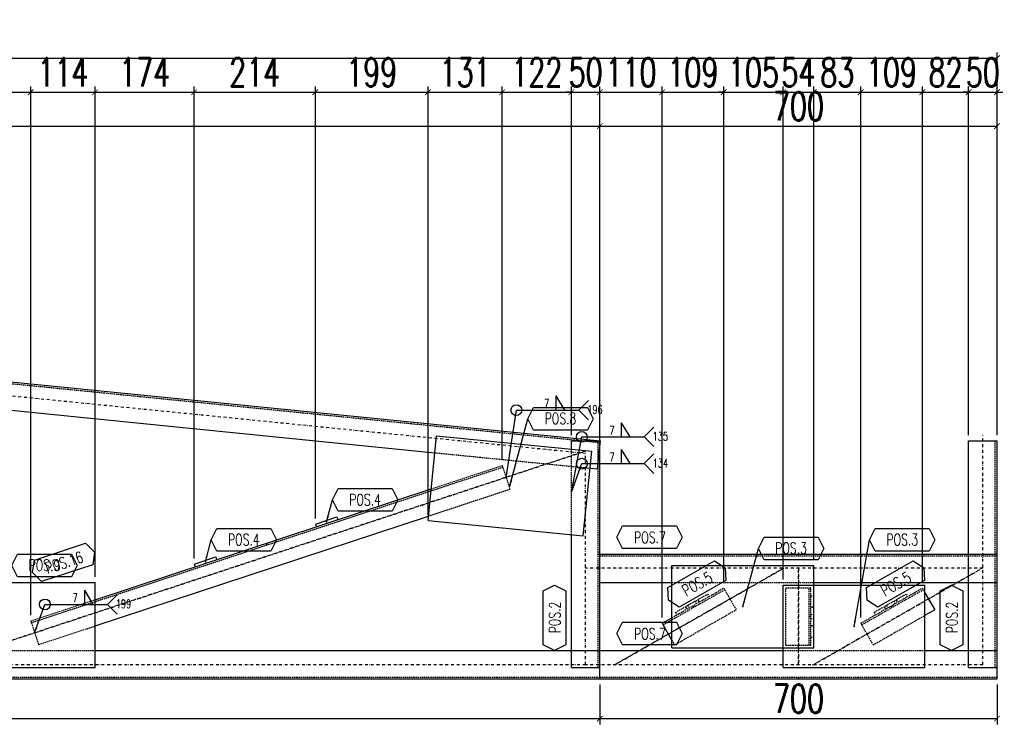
# Model space of a CAD drawing. Header units: feet. Extents: x -13577 to 173285, y -65833 to 34873.
# Tile 19 of 127: x 63344 to 65079, y -55257 to -54015. Entities that reach past the tile are written whole.
import ezdxf
from ezdxf.enums import TextEntityAlignment as Align

# ---------------------------------------------------------------- set-up
doc = ezdxf.new("R2010")
doc.units = ezdxf.units.FT
doc.header["$LTSCALE"] = 10
doc.header["$MEASUREMENT"] = 0
doc.linetypes.add('DASHDOT', pattern=[1, 0.5, -0.25, 0, -0.25])
doc.linetypes.add('HIDDEN', pattern=[0.375, 0.25, -0.125])
doc.layers.get('0').update_dxf_attribs({"linetype": 'CONTINUOUS'})
doc.layers.get('Defpoints').update_dxf_attribs({"linetype": 'CONTINUOUS'})
for name, color, linetype in [('A', 2, 'DASHDOT'), ('FORIR', 4, 'CONTINUOUS'), ('G', 3, 'CONTINUOUS'), ('POS_BOX', 6, 'CONTINUOUS'), ('POS_DES', 2, 'CONTINUOUS'), ('POS_MAT', 2, 'CONTINUOUS'), ('POS_NOT', 2, 'CONTINUOUS'), ('TR', 6, 'HIDDEN'), ('TXT1', 7, 'CONTINUOUS')]:
    doc.layers.add(name, color=color, linetype=linetype)
doc.styles.add('1', font='romans.shx', dxfattribs={"width": 0.7, "height": 50})
doc.styles.add('POS', font='ROMANS', dxfattribs={"width": 0.7})
doc.dimstyles.get("Standard").update_dxf_attribs({"dimtxt": 50, "dimasz": 1, "dimexe": 1, "dimexo": 1, "dimgap": 1, "dimtad": 1, "dimdec": 0, "dimdsep": 46, "dimtxsty": '1', "dimblk": 'ARCHTICK', "dimcen": 3, "dimclrd": 1, "dimclre": 1, "dimclrt": 3, "dimadec": 0, "dimazin": 0, "dimtfac": 1, "dimtdec": 0, "dimtix": 1, "dimtmove": 0, "dimatfit": 3, "dimfxl": 0, "dimtolj": 1, "dimarcsym": 0})

# ---------------------------------------------------------------- blocks, each defined once
blk = doc.blocks.new('3D2D_INFOWELD')
blk.add_point((0, 0))
at = {"layer": 'FORIR', "flags": 1}
blk.add_attdef('DATA', (7.6, -4.3), '', height=5.26, dxfattribs=at)
blk = doc.blocks.new('ALLAROUND')
blk.add_circle((0, 0), 0.956)
blk = doc.blocks.new('LINE_UNI_S_D')
blk.add_line((0, 0), (11, 0))
blk = doc.blocks.new('W01_UP_SIMPLE')
for q in [(8.46, 0), (6.96, 0)]:
    blk.add_line((6.96, 2.5), q)
at = {"style": '1', "width": 0.7}
blk.add_attdef('VAL2', text='', height=1.5, dxfattribs=at).set_placement((7, 3), align=Align.CENTER)
blk.add_attdef('VAL3', (9.47, 3), '', height=1.5, dxfattribs=at)
blk.add_attdef('VAL1', text='', height=1.5, dxfattribs=at).set_placement((5.78, 0.41), align=Align.RIGHT)
blk = doc.blocks.new('NOTE_S')
for q in [(12.72, 1.72), (12.72, -1.72)]:
    blk.add_line((11, 0), q)
at = {"style": '1', "width": 0.7}
for tag in ['VAL9', 'VAL10']:
    blk.add_attdef(tag, (12.5, -0.65), '', height=1.5, dxfattribs=at)
blk = doc.blocks.new('_ArchTick')
at = {"color": 0, "linetype": 'ByBlock', "const_width": 0.15}
blk.add_lwpolyline([(-0.5, -0.5), (0.5, 0.5)], dxfattribs=at)
blk = doc.blocks.new('P8_LAM')
blk.add_line((5.75, -3.08), (5.75, -3.08))
at = {"layer": 'POS_BOX'}
blk.add_lwpolyline([(11.5, 0), (10.5, -2), (1, -2), (0, 0), (1, 2), (10.5, 2)], close=True, dxfattribs=at)
at = {"style": 'POS', "width": 0.7}
blk.add_attdef('POS_PEZ', text='', height=2, dxfattribs=at).set_placement((5.75, -0.95), align=Align.CENTER)
at = {"style": 'POS', "width": 0.7, "flags": 1}
for tag, p in [('QTA_PEZ', (1, -3.69)), ('MAR_PEZ', (1, -3.15)), ('SUN_LIS', (1, -4.84)), ('PUN_LIS', (1, -4.3)), ('MCL_PEZ', (1, -5.41)), ('COD_PEZ', (1, -5.95)), ('DIM_PRO', (1, -6.59))]:
    blk.add_attdef(tag, p, '', height=0.35, dxfattribs=at)
at = {"layer": 'POS_DES', "style": 'POS', "width": 0.7, "flags": 1}
for tag, p in [('SPE_PRO', (3.38, -4.66)), ('LUN_PRO', (3.37, -5.17)), ('LAR_PRO', (3.4, -4.12))]:
    blk.add_attdef(tag, p, '', height=0.35, dxfattribs=at)
at = {"layer": 'POS_MAT', "style": 'POS', "width": 0.7, "flags": 1}
blk.add_attdef('MAT_PRO', text='', height=0.35, dxfattribs=at).set_placement((4.3, -3.18), align=Align.CENTER)
at = {"layer": 'POS_NOT', "style": 'POS', "width": 0.7, "flags": 1}
blk.add_attdef('NOT_PEZ', (3.41, -3.62), '', height=0.35, dxfattribs=at)
blk = doc.blocks.new('P8_PRO')
at = {"layer": 'POS_BOX'}
blk.add_lwpolyline([(11.5, 0), (10.5, -2), (1, -2), (0, 0), (1, 2), (10.5, 2)], close=True, dxfattribs=at)
at = {"style": 'POS', "width": 0.7}
blk.add_attdef('POS_PEZ', text='', height=2, dxfattribs=at).set_placement((5.83, -1.05), align=Align.CENTER)
at = {"style": 'POS', "width": 0.7, "flags": 1}
for tag, p in [('QTA_PEZ', (1, -3.45)), ('MAR_PEZ', (1, -2.92)), ('SUN_LIS', (1, -4.58)), ('PUN_LIS', (1, -4.05)), ('MCL_PEZ', (1, -5.14)), ('COD_PEZ', (1, -5.68)), ('DIM_PRO', (1, -6.27))]:
    blk.add_attdef(tag, p, '', height=0.35, dxfattribs=at)
at = {"layer": 'POS_DES', "style": 'POS', "width": 0.7, "flags": 1}
for tag, p in [('NOM_PRO', (2.84, -2.9)), ('LUN_PRO', (2.82, -4.54))]:
    blk.add_attdef(tag, p, '', height=0.35, dxfattribs=at)
at = {"layer": 'POS_MAT', "style": 'POS', "width": 0.7, "flags": 1}
blk.add_attdef('MAT_PRO', (2.83, -3.44), '', height=0.35, dxfattribs=at)
at = {"layer": 'POS_NOT', "style": 'POS', "width": 0.7, "flags": 1}
blk.add_attdef('NOT_PEZ', (2.82, -4.01), '', height=0.35, dxfattribs=at)
blk = doc.blocks.new('3D_INFOPOS')
blk.add_point((0, 0))
at = {"layer": 'FORIR', "flags": 1}
for tag, p in [('POS_PEZ', (7.6, -4.3)), ('MAT_PRO', (7.6, -11.9))]:
    blk.add_attdef(tag, p, '', height=5.26, dxfattribs=at)
blk = doc.blocks.new('*D13')
at = {"layer": 'Defpoints', "color": 0}
for p in [(59516.3, -55176.9), (64366.3, -55176.8), (64366.3, -55246.9)]:
    blk.add_point(p, dxfattribs=at)
at = {"layer": 'TXT1', "color": 1, "lineweight": -2, "transparency": 16777216}
for p, q in [((59516.3, -55186.9), (59516.3, -55256.9)), ((64366.3, -55186.8), (64366.3, -55256.9)), ((59516.3, -55246.9), (64366.3, -55246.9))]:
    blk.add_line(p, q, dxfattribs=at)
at = {"layer": 'TXT1', "color": 1, "lineweight": -2, "transparency": 16777216, "xscale": 10, "yscale": 10, "zscale": 10, "rotation": 180}
blk.add_blockref('_ArchTick', (59516.3, -55246.9), dxfattribs=at)
at = {"layer": 'TXT1', "color": 1, "lineweight": -2, "transparency": 16777216, "xscale": 10, "yscale": 10, "zscale": 10}
blk.add_blockref('_ArchTick', (64366.3, -55246.9), dxfattribs=at)
at = {"layer": 'TXT1', "color": 3, "transparency": 16777216, "insert": (61941.3, -55211.9), "char_height": 50, "attachment_point": 5, "style": '1'}
blk.add_mtext('\\A1;4850', dxfattribs=at)
blk = doc.blocks.new('*D14')
at = {"layer": 'Defpoints', "color": 0}
for p in [(64366.3, -55176.8), (65066.3, -55176.8), (65066.3, -55246.9)]:
    blk.add_point(p, dxfattribs=at)
at = {"layer": 'TXT1', "color": 1, "lineweight": -2, "transparency": 16777216}
for p, q in [((64366.3, -55186.8), (64366.3, -55256.9)), ((65066.3, -55186.8), (65066.3, -55256.9)), ((64366.3, -55246.9), (65066.3, -55246.9))]:
    blk.add_line(p, q, dxfattribs=at)
at = {"layer": 'TXT1', "color": 1, "lineweight": -2, "transparency": 16777216, "xscale": 10, "yscale": 10, "zscale": 10, "rotation": 180}
blk.add_blockref('_ArchTick', (64366.3, -55246.9), dxfattribs=at)
at = {"layer": 'TXT1', "color": 1, "lineweight": -2, "transparency": 16777216, "xscale": 10, "yscale": 10, "zscale": 10}
blk.add_blockref('_ArchTick', (65066.3, -55246.9), dxfattribs=at)
at = {"layer": 'TXT1', "color": 3, "transparency": 16777216, "insert": (64716.3, -55211.9), "char_height": 50, "attachment_point": 5, "style": '1'}
blk.add_mtext('\\A1;700', dxfattribs=at)
blk = doc.blocks.new('*D16')
at = {"layer": 'Defpoints', "color": 0}
for p in [(64366.3, -54202.3), (59516.3, -55126.9), (64366.3, -55126.9)]:
    blk.add_point(p, dxfattribs=at)
at = {"layer": 'TXT1', "color": 1, "lineweight": -2, "transparency": 16777216}
for p, q in [((59516.3, -55116.9), (59516.3, -54192.3)), ((64366.3, -55116.9), (64366.3, -54192.3)), ((59516.3, -54202.3), (64366.3, -54202.3))]:
    blk.add_line(p, q, dxfattribs=at)
at = {"layer": 'TXT1', "color": 1, "lineweight": -2, "transparency": 16777216, "xscale": 10, "yscale": 10, "zscale": 10, "rotation": 180}
blk.add_blockref('_ArchTick', (59516.3, -54202.3), dxfattribs=at)
at = {"layer": 'TXT1', "color": 1, "lineweight": -2, "transparency": 16777216, "xscale": 10, "yscale": 10, "zscale": 10}
blk.add_blockref('_ArchTick', (64366.3, -54202.3), dxfattribs=at)
at = {"layer": 'TXT1', "color": 3, "transparency": 16777216, "insert": (61941.3, -54167.3), "char_height": 50, "attachment_point": 5, "style": '1'}
blk.add_mtext('\\A1;4850', dxfattribs=at)
blk = doc.blocks.new('*D17')
at = {"layer": 'Defpoints', "color": 0}
for p in [(65066.3, -54202.3), (65066.3, -54756.8), (64366.3, -55126.9)]:
    blk.add_point(p, dxfattribs=at)
at = {"layer": 'TXT1', "color": 1, "lineweight": -2, "transparency": 16777216}
for p, q in [((64366.3, -55116.9), (64366.3, -54192.3)), ((65066.3, -54746.8), (65066.3, -54192.3)), ((64366.3, -54202.3), (65066.3, -54202.3))]:
    blk.add_line(p, q, dxfattribs=at)
at = {"layer": 'TXT1', "color": 1, "lineweight": -2, "transparency": 16777216, "xscale": 10, "yscale": 10, "zscale": 10, "rotation": 180}
blk.add_blockref('_ArchTick', (64366.3, -54202.3), dxfattribs=at)
at = {"layer": 'TXT1', "color": 1, "lineweight": -2, "transparency": 16777216, "xscale": 10, "yscale": 10, "zscale": 10}
blk.add_blockref('_ArchTick', (65066.3, -54202.3), dxfattribs=at)
at = {"layer": 'TXT1', "color": 3, "transparency": 16777216, "insert": (64716.3, -54167.3), "char_height": 50, "attachment_point": 5, "style": '1'}
blk.add_mtext('\\A1;700', dxfattribs=at)
blk = doc.blocks.new('*D84')
at = {"layer": 'Defpoints', "color": 0}
for p in [(63363.2, -54142.3), (63180.8, -54851.5), (63363.2, -55074.6)]:
    blk.add_point(p, dxfattribs=at)
at = {"layer": 'TXT1', "color": 1, "lineweight": -2, "transparency": 16777216}
for p, q in [((63180.8, -54841.5), (63180.8, -54132.3)), ((63180.8, -54142.3), (63363.2, -54142.3)), ((63363.2, -55064.6), (63363.2, -54132.3))]:
    blk.add_line(p, q, dxfattribs=at)
at = {"layer": 'TXT1', "color": 1, "lineweight": -2, "transparency": 16777216, "xscale": 10, "yscale": 10, "zscale": 10, "rotation": 180}
blk.add_blockref('_ArchTick', (63180.8, -54142.3), dxfattribs=at)
at = {"layer": 'TXT1', "color": 1, "lineweight": -2, "transparency": 16777216, "xscale": 10, "yscale": 10, "zscale": 10}
blk.add_blockref('_ArchTick', (63363.2, -54142.3), dxfattribs=at)
at = {"layer": 'TXT1', "color": 3, "transparency": 16777216, "insert": (63272, -54107.3), "char_height": 50, "attachment_point": 5, "style": '1'}
blk.add_mtext('\\A1;182', dxfattribs=at)
blk = doc.blocks.new('*D85')
at = {"layer": 'Defpoints', "color": 0}
for p in [(63476.8, -54142.3), (63476.8, -55006.9), (63363.2, -55074.6)]:
    blk.add_point(p, dxfattribs=at)
at = {"layer": 'TXT1', "color": 1, "lineweight": -2, "transparency": 16777216}
for p, q in [((63363.2, -55064.6), (63363.2, -54132.3)), ((63363.2, -54142.3), (63476.8, -54142.3)), ((63476.8, -54996.9), (63476.8, -54132.3))]:
    blk.add_line(p, q, dxfattribs=at)
at = {"layer": 'TXT1', "color": 1, "lineweight": -2, "transparency": 16777216, "xscale": 10, "yscale": 10, "zscale": 10, "rotation": 180}
blk.add_blockref('_ArchTick', (63363.2, -54142.3), dxfattribs=at)
at = {"layer": 'TXT1', "color": 1, "lineweight": -2, "transparency": 16777216, "xscale": 10, "yscale": 10, "zscale": 10}
blk.add_blockref('_ArchTick', (63476.8, -54142.3), dxfattribs=at)
at = {"layer": 'TXT1', "color": 3, "transparency": 16777216, "insert": (63420, -54107.3), "char_height": 50, "attachment_point": 5, "style": '1'}
blk.add_mtext('\\A1;114', dxfattribs=at)
blk = doc.blocks.new('*D86')
at = {"layer": 'Defpoints', "color": 0}
for p in [(63651.3, -54142.3), (63651.3, -54974.3), (63476.8, -55006.9)]:
    blk.add_point(p, dxfattribs=at)
at = {"layer": 'TXT1', "color": 1, "lineweight": -2, "transparency": 16777216}
for p, q in [((63476.8, -54996.9), (63476.8, -54132.3)), ((63476.8, -54142.3), (63651.3, -54142.3)), ((63651.3, -54964.3), (63651.3, -54132.3))]:
    blk.add_line(p, q, dxfattribs=at)
at = {"layer": 'TXT1', "color": 1, "lineweight": -2, "transparency": 16777216, "xscale": 10, "yscale": 10, "zscale": 10, "rotation": 180}
blk.add_blockref('_ArchTick', (63476.8, -54142.3), dxfattribs=at)
at = {"layer": 'TXT1', "color": 1, "lineweight": -2, "transparency": 16777216, "xscale": 10, "yscale": 10, "zscale": 10}
blk.add_blockref('_ArchTick', (63651.3, -54142.3), dxfattribs=at)
at = {"layer": 'TXT1', "color": 3, "transparency": 16777216, "insert": (63564, -54107.3), "char_height": 50, "attachment_point": 5, "style": '1'}
blk.add_mtext('\\A1;174', dxfattribs=at)
blk = doc.blocks.new('*D87')
at = {"layer": 'Defpoints', "color": 0}
for p in [(63864.9, -54142.3), (63864.9, -54903.8), (63651.3, -54974.3)]:
    blk.add_point(p, dxfattribs=at)
at = {"layer": 'TXT1', "color": 1, "lineweight": -2, "transparency": 16777216}
for p, q in [((63651.3, -54964.3), (63651.3, -54132.3)), ((63651.3, -54142.3), (63864.9, -54142.3)), ((63864.9, -54893.8), (63864.9, -54132.3))]:
    blk.add_line(p, q, dxfattribs=at)
at = {"layer": 'TXT1', "color": 1, "lineweight": -2, "transparency": 16777216, "xscale": 10, "yscale": 10, "zscale": 10, "rotation": 180}
blk.add_blockref('_ArchTick', (63651.3, -54142.3), dxfattribs=at)
at = {"layer": 'TXT1', "color": 1, "lineweight": -2, "transparency": 16777216, "xscale": 10, "yscale": 10, "zscale": 10}
blk.add_blockref('_ArchTick', (63864.9, -54142.3), dxfattribs=at)
at = {"layer": 'TXT1', "color": 3, "transparency": 16777216, "insert": (63758.1, -54107.3), "char_height": 50, "attachment_point": 5, "style": '1'}
blk.add_mtext('\\A1;214', dxfattribs=at)
blk = doc.blocks.new('*D88')
at = {"layer": 'Defpoints', "color": 0}
for p in [(64063.5, -54142.3), (63864.9, -54903.8), (64063.5, -54897.4)]:
    blk.add_point(p, dxfattribs=at)
at = {"layer": 'TXT1', "color": 1, "lineweight": -2, "transparency": 16777216}
for p, q in [((63864.9, -54893.8), (63864.9, -54132.3)), ((63864.9, -54142.3), (64063.5, -54142.3)), ((64063.5, -54887.4), (64063.5, -54132.3))]:
    blk.add_line(p, q, dxfattribs=at)
at = {"layer": 'TXT1', "color": 1, "lineweight": -2, "transparency": 16777216, "xscale": 10, "yscale": 10, "zscale": 10, "rotation": 180}
blk.add_blockref('_ArchTick', (63864.9, -54142.3), dxfattribs=at)
at = {"layer": 'TXT1', "color": 1, "lineweight": -2, "transparency": 16777216, "xscale": 10, "yscale": 10, "zscale": 10}
blk.add_blockref('_ArchTick', (64063.5, -54142.3), dxfattribs=at)
at = {"layer": 'TXT1', "color": 3, "transparency": 16777216, "insert": (63964.2, -54107.3), "char_height": 50, "attachment_point": 5, "style": '1'}
blk.add_mtext('\\A1;199', dxfattribs=at)
blk = doc.blocks.new('*D89')
at = {"layer": 'Defpoints', "color": 0}
for p in [(64194.1, -54142.3), (64194.1, -54800.5), (64063.5, -54897.4)]:
    blk.add_point(p, dxfattribs=at)
at = {"layer": 'TXT1', "color": 1, "lineweight": -2, "transparency": 16777216}
for p, q in [((64063.5, -54887.4), (64063.5, -54132.3)), ((64063.5, -54142.3), (64194.1, -54142.3)), ((64194.1, -54790.5), (64194.1, -54132.3))]:
    blk.add_line(p, q, dxfattribs=at)
at = {"layer": 'TXT1', "color": 1, "lineweight": -2, "transparency": 16777216, "xscale": 10, "yscale": 10, "zscale": 10, "rotation": 180}
blk.add_blockref('_ArchTick', (64063.5, -54142.3), dxfattribs=at)
at = {"layer": 'TXT1', "color": 1, "lineweight": -2, "transparency": 16777216, "xscale": 10, "yscale": 10, "zscale": 10}
blk.add_blockref('_ArchTick', (64194.1, -54142.3), dxfattribs=at)
at = {"layer": 'TXT1', "color": 3, "transparency": 16777216, "insert": (64128.8, -54107.3), "char_height": 50, "attachment_point": 5, "style": '1'}
blk.add_mtext('\\A1;131', dxfattribs=at)
blk = doc.blocks.new('*D90')
at = {"layer": 'Defpoints', "color": 0}
for p in [(64316.3, -54142.3), (64316.3, -54756.8), (64194.1, -54800.5)]:
    blk.add_point(p, dxfattribs=at)
at = {"layer": 'TXT1', "color": 1, "lineweight": -2, "transparency": 16777216}
for p, q in [((64194.1, -54790.5), (64194.1, -54132.3)), ((64194.1, -54142.3), (64316.3, -54142.3)), ((64316.3, -54746.8), (64316.3, -54132.3))]:
    blk.add_line(p, q, dxfattribs=at)
at = {"layer": 'TXT1', "color": 1, "lineweight": -2, "transparency": 16777216, "xscale": 10, "yscale": 10, "zscale": 10, "rotation": 180}
blk.add_blockref('_ArchTick', (64194.1, -54142.3), dxfattribs=at)
at = {"layer": 'TXT1', "color": 1, "lineweight": -2, "transparency": 16777216, "xscale": 10, "yscale": 10, "zscale": 10}
blk.add_blockref('_ArchTick', (64316.3, -54142.3), dxfattribs=at)
at = {"layer": 'TXT1', "color": 3, "transparency": 16777216, "insert": (64255.2, -54107.3), "char_height": 50, "attachment_point": 5, "style": '1'}
blk.add_mtext('\\A1;122', dxfattribs=at)
blk = doc.blocks.new('*D91')
at = {"layer": 'Defpoints', "color": 0}
for p in [(64366.3, -54142.3), (64316.3, -54756.8), (64366.3, -54756.8)]:
    blk.add_point(p, dxfattribs=at)
at = {"layer": 'TXT1', "color": 1, "lineweight": -2, "transparency": 16777216}
for p, q in [((64316.3, -54142.3), (64306.3, -54142.3)), ((64316.3, -54746.8), (64316.3, -54132.3)), ((64316.3, -54142.3), (64366.3, -54142.3)), ((64366.3, -54746.8), (64366.3, -54132.3)), ((64366.3, -54142.3), (64376.3, -54142.3))]:
    blk.add_line(p, q, dxfattribs=at)
at = {"layer": 'TXT1', "color": 1, "lineweight": -2, "transparency": 16777216, "xscale": 10, "yscale": 10, "zscale": 10}
blk.add_blockref('_ArchTick', (64316.3, -54142.3), dxfattribs=at)
at = {"layer": 'TXT1', "color": 1, "lineweight": -2, "transparency": 16777216, "xscale": 10, "yscale": 10, "zscale": 10, "rotation": 180}
blk.add_blockref('_ArchTick', (64366.3, -54142.3), dxfattribs=at)
at = {"layer": 'TXT1', "color": 3, "transparency": 16777216, "insert": (64341.3, -54107.3), "char_height": 50, "attachment_point": 5, "style": '1'}
blk.add_mtext('\\A1;50', dxfattribs=at)
blk = doc.blocks.new('*D92')
at = {"layer": 'Defpoints', "color": 0}
for p in [(64476.1, -54142.3), (64366.3, -54756.8), (64476.1, -55078.7)]:
    blk.add_point(p, dxfattribs=at)
at = {"layer": 'TXT1', "color": 1, "lineweight": -2, "transparency": 16777216}
for p, q in [((64366.3, -54746.8), (64366.3, -54132.3)), ((64366.3, -54142.3), (64476.1, -54142.3)), ((64476.1, -55068.7), (64476.1, -54132.3))]:
    blk.add_line(p, q, dxfattribs=at)
at = {"layer": 'TXT1', "color": 1, "lineweight": -2, "transparency": 16777216, "xscale": 10, "yscale": 10, "zscale": 10, "rotation": 180}
blk.add_blockref('_ArchTick', (64366.3, -54142.3), dxfattribs=at)
at = {"layer": 'TXT1', "color": 1, "lineweight": -2, "transparency": 16777216, "xscale": 10, "yscale": 10, "zscale": 10}
blk.add_blockref('_ArchTick', (64476.1, -54142.3), dxfattribs=at)
at = {"layer": 'TXT1', "color": 3, "transparency": 16777216, "insert": (64421.2, -54107.3), "char_height": 50, "attachment_point": 5, "style": '1'}
blk.add_mtext('\\A1;110', dxfattribs=at)
blk = doc.blocks.new('*D93')
at = {"layer": 'Defpoints', "color": 0}
for p in [(64584.7, -54142.3), (64584.7, -55016.7), (64476.1, -55078.7)]:
    blk.add_point(p, dxfattribs=at)
at = {"layer": 'TXT1', "color": 1, "lineweight": -2, "transparency": 16777216}
for p, q in [((64476.1, -55068.7), (64476.1, -54132.3)), ((64476.1, -54142.3), (64584.7, -54142.3)), ((64584.7, -55006.7), (64584.7, -54132.3))]:
    blk.add_line(p, q, dxfattribs=at)
at = {"layer": 'TXT1', "color": 1, "lineweight": -2, "transparency": 16777216, "xscale": 10, "yscale": 10, "zscale": 10, "rotation": 180}
blk.add_blockref('_ArchTick', (64476.1, -54142.3), dxfattribs=at)
at = {"layer": 'TXT1', "color": 1, "lineweight": -2, "transparency": 16777216, "xscale": 10, "yscale": 10, "zscale": 10}
blk.add_blockref('_ArchTick', (64584.7, -54142.3), dxfattribs=at)
at = {"layer": 'TXT1', "color": 3, "transparency": 16777216, "insert": (64530.4, -54107.3), "char_height": 50, "attachment_point": 5, "style": '1'}
blk.add_mtext('\\A1;109', dxfattribs=at)
blk = doc.blocks.new('*D94')
at = {"layer": 'Defpoints', "color": 0}
for p in [(64689.3, -54142.3), (64584.7, -55016.7), (64689.3, -55011.8)]:
    blk.add_point(p, dxfattribs=at)
at = {"layer": 'TXT1', "color": 1, "lineweight": -2, "transparency": 16777216}
for p, q in [((64584.7, -54142.3), (64574.7, -54142.3)), ((64584.7, -55006.7), (64584.7, -54132.3)), ((64584.7, -54142.3), (64689.3, -54142.3)), ((64689.3, -55001.8), (64689.3, -54132.3)), ((64689.3, -54142.3), (64699.3, -54142.3))]:
    blk.add_line(p, q, dxfattribs=at)
at = {"layer": 'TXT1', "color": 1, "lineweight": -2, "transparency": 16777216, "xscale": 10, "yscale": 10, "zscale": 10}
blk.add_blockref('_ArchTick', (64584.7, -54142.3), dxfattribs=at)
at = {"layer": 'TXT1', "color": 1, "lineweight": -2, "transparency": 16777216, "xscale": 10, "yscale": 10, "zscale": 10, "rotation": 180}
blk.add_blockref('_ArchTick', (64689.3, -54142.3), dxfattribs=at)
at = {"layer": 'TXT1', "color": 3, "transparency": 16777216, "insert": (64637, -54107.3), "char_height": 50, "attachment_point": 5, "style": '1'}
blk.add_mtext('\\A1;105', dxfattribs=at)
blk = doc.blocks.new('*D95')
at = {"layer": 'Defpoints', "color": 0}
for p in [(64743.3, -54142.3), (64743.3, -54976.8), (64689.3, -55011.8)]:
    blk.add_point(p, dxfattribs=at)
at = {"layer": 'TXT1', "color": 1, "lineweight": -2, "transparency": 16777216}
for p, q in [((64689.3, -54142.3), (64679.3, -54142.3)), ((64689.3, -55001.8), (64689.3, -54132.3)), ((64689.3, -54142.3), (64743.3, -54142.3)), ((64743.3, -54966.8), (64743.3, -54132.3)), ((64743.3, -54142.3), (64753.3, -54142.3))]:
    blk.add_line(p, q, dxfattribs=at)
at = {"layer": 'TXT1', "color": 1, "lineweight": -2, "transparency": 16777216, "xscale": 10, "yscale": 10, "zscale": 10}
blk.add_blockref('_ArchTick', (64689.3, -54142.3), dxfattribs=at)
at = {"layer": 'TXT1', "color": 1, "lineweight": -2, "transparency": 16777216, "xscale": 10, "yscale": 10, "zscale": 10, "rotation": 180}
blk.add_blockref('_ArchTick', (64743.3, -54142.3), dxfattribs=at)
at = {"layer": 'TXT1', "color": 3, "transparency": 16777216, "insert": (64716.3, -54107.3), "char_height": 50, "attachment_point": 5, "style": '1'}
blk.add_mtext('\\A1;54', dxfattribs=at)
blk = doc.blocks.new('*D96')
at = {"layer": 'Defpoints', "color": 0}
for p in [(64826.1, -54142.3), (64743.3, -54976.8), (64826.1, -55078.7)]:
    blk.add_point(p, dxfattribs=at)
at = {"layer": 'TXT1', "color": 1, "lineweight": -2, "transparency": 16777216}
for p, q in [((64743.3, -54966.8), (64743.3, -54132.3)), ((64743.3, -54142.3), (64826.1, -54142.3)), ((64826.1, -55068.7), (64826.1, -54132.3))]:
    blk.add_line(p, q, dxfattribs=at)
at = {"layer": 'TXT1', "color": 1, "lineweight": -2, "transparency": 16777216, "xscale": 10, "yscale": 10, "zscale": 10, "rotation": 180}
blk.add_blockref('_ArchTick', (64743.3, -54142.3), dxfattribs=at)
at = {"layer": 'TXT1', "color": 1, "lineweight": -2, "transparency": 16777216, "xscale": 10, "yscale": 10, "zscale": 10}
blk.add_blockref('_ArchTick', (64826.1, -54142.3), dxfattribs=at)
at = {"layer": 'TXT1', "color": 3, "transparency": 16777216, "insert": (64784.7, -54107.3), "char_height": 50, "attachment_point": 5, "style": '1'}
blk.add_mtext('\\A1;83', dxfattribs=at)
blk = doc.blocks.new('*D97')
at = {"layer": 'Defpoints', "color": 0}
for p in [(64934.7, -54142.3), (64934.7, -55016.7), (64826.1, -55078.7)]:
    blk.add_point(p, dxfattribs=at)
at = {"layer": 'TXT1', "color": 1, "lineweight": -2, "transparency": 16777216}
for p, q in [((64826.1, -55068.7), (64826.1, -54132.3)), ((64826.1, -54142.3), (64934.7, -54142.3)), ((64934.7, -55006.7), (64934.7, -54132.3))]:
    blk.add_line(p, q, dxfattribs=at)
at = {"layer": 'TXT1', "color": 1, "lineweight": -2, "transparency": 16777216, "xscale": 10, "yscale": 10, "zscale": 10, "rotation": 180}
blk.add_blockref('_ArchTick', (64826.1, -54142.3), dxfattribs=at)
at = {"layer": 'TXT1', "color": 1, "lineweight": -2, "transparency": 16777216, "xscale": 10, "yscale": 10, "zscale": 10}
blk.add_blockref('_ArchTick', (64934.7, -54142.3), dxfattribs=at)
at = {"layer": 'TXT1', "color": 3, "transparency": 16777216, "insert": (64880.4, -54107.3), "char_height": 50, "attachment_point": 5, "style": '1'}
blk.add_mtext('\\A1;109', dxfattribs=at)
blk = doc.blocks.new('*D98')
at = {"layer": 'Defpoints', "color": 0}
for p in [(65016.3, -54142.3), (65016.3, -54756.8), (64934.7, -55016.7)]:
    blk.add_point(p, dxfattribs=at)
at = {"layer": 'TXT1', "color": 1, "lineweight": -2, "transparency": 16777216}
for p, q in [((64934.7, -55006.7), (64934.7, -54132.3)), ((64934.7, -54142.3), (65016.3, -54142.3)), ((65016.3, -54746.8), (65016.3, -54132.3))]:
    blk.add_line(p, q, dxfattribs=at)
at = {"layer": 'TXT1', "color": 1, "lineweight": -2, "transparency": 16777216, "xscale": 10, "yscale": 10, "zscale": 10, "rotation": 180}
blk.add_blockref('_ArchTick', (64934.7, -54142.3), dxfattribs=at)
at = {"layer": 'TXT1', "color": 1, "lineweight": -2, "transparency": 16777216, "xscale": 10, "yscale": 10, "zscale": 10}
blk.add_blockref('_ArchTick', (65016.3, -54142.3), dxfattribs=at)
at = {"layer": 'TXT1', "color": 3, "transparency": 16777216, "insert": (64975.5, -54107.3), "char_height": 50, "attachment_point": 5, "style": '1'}
blk.add_mtext('\\A1;82', dxfattribs=at)
blk = doc.blocks.new('*D99')
at = {"layer": 'Defpoints', "color": 0}
for p in [(65066.3, -54142.3), (65016.3, -54756.8), (65066.3, -54756.8)]:
    blk.add_point(p, dxfattribs=at)
at = {"layer": 'TXT1', "color": 1, "lineweight": -2, "transparency": 16777216}
for p, q in [((65016.3, -54142.3), (65006.3, -54142.3)), ((65016.3, -54746.8), (65016.3, -54132.3)), ((65016.3, -54142.3), (65066.3, -54142.3)), ((65066.3, -54746.8), (65066.3, -54132.3)), ((65066.3, -54142.3), (65076.3, -54142.3))]:
    blk.add_line(p, q, dxfattribs=at)
at = {"layer": 'TXT1', "color": 1, "lineweight": -2, "transparency": 16777216, "xscale": 10, "yscale": 10, "zscale": 10}
blk.add_blockref('_ArchTick', (65016.3, -54142.3), dxfattribs=at)
at = {"layer": 'TXT1', "color": 1, "lineweight": -2, "transparency": 16777216, "xscale": 10, "yscale": 10, "zscale": 10, "rotation": 180}
blk.add_blockref('_ArchTick', (65066.3, -54142.3), dxfattribs=at)
at = {"layer": 'TXT1', "color": 3, "transparency": 16777216, "insert": (65041.3, -54107.3), "char_height": 50, "attachment_point": 5, "style": '1'}
blk.add_mtext('\\A1;50', dxfattribs=at)
blk = doc.blocks.new('*D100')
at = {"layer": 'Defpoints', "color": 0}
for p in [(65066.3, -54082.3), (53966.3, -54756.8), (65066.3, -54756.8)]:
    blk.add_point(p, dxfattribs=at)
at = {"layer": 'TXT1', "color": 1, "lineweight": -2, "transparency": 16777216}
for p, q in [((53966.3, -54746.8), (53966.3, -54072.3)), ((65066.3, -54746.8), (65066.3, -54072.3)), ((53966.3, -54082.3), (65066.3, -54082.3))]:
    blk.add_line(p, q, dxfattribs=at)
at = {"layer": 'TXT1', "color": 1, "lineweight": -2, "transparency": 16777216, "xscale": 10, "yscale": 10, "zscale": 10, "rotation": 180}
blk.add_blockref('_ArchTick', (53966.3, -54082.3), dxfattribs=at)
at = {"layer": 'TXT1', "color": 1, "lineweight": -2, "transparency": 16777216, "xscale": 10, "yscale": 10, "zscale": 10}
blk.add_blockref('_ArchTick', (65066.3, -54082.3), dxfattribs=at)
at = {"layer": 'TXT1', "color": 3, "transparency": 16777216, "insert": (59516.3, -54047.3), "char_height": 50, "attachment_point": 5, "style": '1'}
blk.add_mtext('\\A1;11100', dxfattribs=at)

msp = doc.modelspace()

# ---------------------------------------------------------------- linework, layer by layer
at = {"layer": 'A'}
for p, q in [((64341.3, -54779.4), (59508.8, -54296.2)), ((65041.3, -55151.8), (65041.3, -54746.8)), ((63199.3, -55151.9), (64341.3, -54775.1)), ((64341.3, -54775.1), (63199.3, -55151.9)), ((64341.3, -55151.9), (64341.3, -54779.4)), ((65041.3, -54981.8), (64341.3, -54981.8)), ((64392.6, -55151.8), (64690.1, -54981.8)), ((64690.1, -54981.8), (64392.6, -55151.8)), ((64716.3, -54981.8), (64716.3, -55151.8)), ((64716.3, -55151.8), (64716.3, -54981.8)), ((64742.6, -55151.8), (65041.3, -54981.1)), ((65041.3, -54981.1), (64742.6, -55151.8)), ((64341.3, -55151.9), (59506.3, -55151.9)), ((65041.3, -55151.8), (64341.3, -55151.8))]:
    msp.add_line(p, q, dxfattribs=at)
msp.add_point((65063.3, -55156.8), dxfattribs=at)
at = {"layer": 'G'}
for p, q in [((59521.3, -54272.3), (64367.3, -54756.9)), ((63191.8, -54689.6), (64075.5, -54778)), ((64063.5, -54897.4), (64078.4, -54748.1)), ((64078.4, -54748.1), (64352.1, -54775.5)), ((64316.3, -54756.8), (64366.3, -54756.8)), ((64316.3, -54771.9), (64316.3, -54756.8)), ((64362.3, -54806.7), (64367.3, -54756.9)), ((64366.3, -55176.9), (64366.3, -54756.8)), ((65016.3, -54756.8), (65066.3, -54756.8)), ((65016.3, -55156.8), (65016.3, -54756.8)), ((65066.3, -55176.8), (65066.3, -54756.8)), ((64337.1, -54924.7), (64352.1, -54775.5)), ((64349.1, -54805.3), (64362.3, -54806.7)), ((63476.8, -55037.1), (64069.1, -54841.8)), ((63476.8, -55083.5), (64064.3, -54889.7)), ((63864.9, -54903.8), (63902.9, -54891.3)), ((63864.9, -54903.8), (63866.5, -54908.6)), ((63902.9, -54891.3), (63904.5, -54896)), ((64063.5, -54897.4), (64337.1, -54924.7)), ((64316.3, -55156.8), (64316.3, -54922.7)), ((64366.3, -54956.8), (65066.3, -54956.8)), ((63651.3, -54974.3), (63689.3, -54961.8)), ((63651.3, -54974.3), (63652.8, -54979.1)), ((63689.3, -54961.8), (63690.8, -54966.5)), ((64493.3, -54976.8), (64743.3, -54976.8)), ((64493.3, -55121.8), (64493.3, -54976.8)), ((64743.3, -55121.8), (64743.3, -54976.8)), ((63126.8, -55006.9), (63476.8, -55006.9)), ((63476.8, -55156.9), (63476.8, -55006.9)), ((64366.3, -55006.8), (64493.3, -55006.8)), ((64743.3, -55006.8), (65066.3, -55006.8)), ((64689.3, -55156.8), (64689.3, -55011.8)), ((64689.3, -55011.8), (64939.3, -55011.8)), ((64939.3, -55156.8), (64939.3, -55011.8)), ((64939.3, -55024.8), (64956.5, -55054.9)), ((64939.3, -55064.7), (64956.5, -55054.9)), ((64476.1, -55078.7), (64493.3, -55068.9)), ((64476.1, -55078.7), (64493.3, -55108.8)), ((63476.8, -55126.9), (64689.3, -55126.8)), ((64493.3, -55121.8), (64743.3, -55121.8)), ((64939.3, -55126.8), (65066.3, -55126.8)), ((63126.8, -55156.9), (63476.8, -55156.9)), ((64316.3, -55156.8), (64366.3, -55156.8)), ((64689.3, -55156.8), (64939.3, -55156.8)), ((65016.3, -55156.8), (65066.3, -55156.8)), ((54666.3, -55176.9), (65066.3, -55176.8))]:
    msp.add_line(p, q, dxfattribs=at)
msp.add_point((65063.3, -55156.8), dxfattribs=at)
at = {"layer": 'TR'}
for p, q in [((59521, -54275.3), (64367, -54759.9)), ((64363.3, -55156.8), (64363.3, -54756.8)), ((65063.3, -55156.8), (65063.3, -54756.8)), ((64075.5, -54778), (64349.1, -54805.3)), ((64316.3, -54922.7), (64316.3, -54771.9)), ((64069.1, -54841.8), (64194.1, -54800.5)), ((64194.1, -54800.5), (64207.9, -54842.3)), ((63364.2, -55077.7), (64195.1, -54803.5)), ((64064.3, -54889.7), (64207.9, -54842.3)), ((64068.7, -54845.2), (64069.1, -54841.8)), ((64366.3, -54959.9), (65066.3, -54959.9)), ((64493.3, -55006.8), (64743.3, -55006.8)), ((64477.7, -55081.5), (64586.2, -55019.5)), ((64493.3, -55068.9), (64584.7, -55016.7)), ((64499.7, -55059.5), (64556.1, -55027.2)), ((64556.1, -55027.2), (64558.6, -55031.6)), ((64584.7, -55016.7), (64606.5, -55054.9)), ((64694.3, -55016.3), (64738.3, -55016.3)), ((64694.3, -55117.3), (64694.3, -55016.3)), ((64735.1, -55117.3), (64735.1, -55016.3)), ((64738.3, -55117.3), (64738.3, -55016.3)), ((64826.1, -55078.7), (64934.7, -55016.7)), ((64827.7, -55081.5), (64936.2, -55019.5)), ((64849.7, -55059.5), (64906.1, -55027.2)), ((64906.1, -55027.2), (64908.6, -55031.6)), ((64934.7, -55016.7), (64939.3, -55024.8)), ((63363.2, -55074.6), (63476.8, -55037.1)), ((64534.4, -55039.6), (64536.9, -55044)), ((64738.3, -55030.3), (64743.3, -55030.3)), ((64884.4, -55039.6), (64886.9, -55044)), ((64498, -55116.9), (64606.5, -55054.9)), ((64499.7, -55059.5), (64502.2, -55063.8)), ((64521.4, -55047.1), (64523.9, -55051.4)), ((64849.7, -55059.5), (64852.2, -55063.8)), ((64871.4, -55047.1), (64873.9, -55051.4)), ((63363.2, -55074.6), (63377, -55116.4)), ((64738.3, -55063.3), (64743.3, -55063.3)), ((64738.3, -55070.3), (64743.3, -55070.3)), ((64826.1, -55078.7), (64848, -55116.9)), ((64848, -55116.9), (64939.3, -55064.7)), ((63377, -55116.4), (63476.8, -55083.5)), ((64493.3, -55108.8), (64498, -55116.9)), ((64738.3, -55103.3), (64743.3, -55103.3)), ((63126.8, -55126.9), (63476.8, -55126.9)), ((64689.3, -55126.8), (64939.3, -55126.8)), ((64694.3, -55117.3), (64738.3, -55117.3)), ((54666.3, -55173.8), (64366.3, -55173.8)), ((64366.3, -55173.8), (65066.3, -55173.8))]:
    msp.add_line(p, q, dxfattribs=at)
msp.add_point((65063.3, -55156.8), dxfattribs=at)

# ---------------------------------------------------------------- block references
at = {"xscale": 10, "yscale": 10, "zscale": 10}
for name, p, values in [('W01_UP_SIMPLE', (64219.2, -54702.9), {'VAL1': '7'}), ('P8_LAM', (64239.5, -54718.1), {'POS_PEZ': 'POS.8'}), ('NOTE_S', (64219.2, -54702.9), {'VAL9': '196'}), ('W01_UP_SIMPLE', (64334.5, -54750.1), {'VAL1': '7'}), ('NOTE_S', (64334.5, -54750.1), {'VAL9': '135'}), ('W01_UP_SIMPLE', (64334.5, -54797.3), {'VAL1': '7'}), ('NOTE_S', (64334.5, -54797.3), {'VAL9': '134'}), ('P8_LAM', (63895.1, -54861.3), {'POS_PEZ': 'POS.4'}), ('P8_PRO', (64396.3, -54926.8), {'POS_PEZ': 'POS.7'}), ('P8_LAM', (63681.4, -54931.8), {'POS_PEZ': 'POS.4'}), ('P8_LAM', (64841.8, -54931.8), {'POS_PEZ': 'POS.3'}), ('P8_LAM', (64645.8, -54946.8), {'POS_PEZ': 'POS.3'}), ('P8_LAM', (63329.9, -54976.9), {'POS_PEZ': 'POS.9'}), ('W01_UP_SIMPLE', (63388.3, -55045.5), {'VAL1': '7'}), ('NOTE_S', (63388.3, -55045.5), {'VAL9': '199'}), ('P8_PRO', (64396.3, -55096.8), {'POS_PEZ': 'POS.7'})]:
    msp.add_blockref(name, p, dxfattribs=at).add_auto_attribs(values)
for name, p in [('ALLAROUND', (64219.2, -54702.9)), ('LINE_UNI_S_D', (64219.2, -54702.9)), ('ALLAROUND', (64334.5, -54750.1)), ('LINE_UNI_S_D', (64334.5, -54750.1)), ('ALLAROUND', (64334.5, -54797.3)), ('LINE_UNI_S_D', (64334.5, -54797.3)), ('ALLAROUND', (63388.3, -55045.5)), ('LINE_UNI_S_D', (63388.3, -55045.5))]:
    msp.add_blockref(name, p, dxfattribs=at)
for name, p in [('3D2D_INFOWELD', (64201, -54821.4)), ('3D_INFOPOS', (64207.8, -54836.4)), ('3D_INFOPOS', (64207.8, -54836.4)), ('3D_INFOPOS', (63884.7, -54899.9)), ('3D_INFOPOS', (63779.2, -54939.1)), ('3D_INFOPOS', (63779.2, -54939.1)), ('3D_INFOPOS', (64364.8, -54956.8)), ('3D_INFOPOS', (64716.3, -54958.3)), ('3D_INFOPOS', (65064.8, -54956.8)), ('3D_INFOPOS', (63671, -54970.4)), ('3D_INFOPOS', (64540, -55039.3)), ('3D_INFOPOS', (64890, -55039.3)), ('3D_INFOPOS', (64518.3, -55051.7)), ('3D_INFOPOS', (64531.2, -55049.1)), ('3D_INFOPOS', (64531.2, -55049.1)), ('3D_INFOPOS', (64618.3, -55049.3)), ('3D_INFOPOS', (64618.3, -55049.3)), ('3D_INFOPOS', (64740.8, -55050.3)), ('3D_INFOPOS', (64868.3, -55051.7)), ('3D_INFOPOS', (64881.2, -55049.1)), ('3D_INFOPOS', (64881.2, -55049.1)), ('3D_INFOPOS', (64736.7, -55066.8)), ('3D_INFOPOS', (64736.7, -55066.8)), ('3D2D_INFOWELD', (63370.1, -55095.5)), ('3D_INFOPOS', (64740.8, -55083.3)), ('3D_INFOPOS', (64814.3, -55084.3)), ('3D_INFOPOS', (64814.3, -55084.3)), ('3D_INFOPOS', (64716.3, -55175.3))]:
    msp.add_blockref(name, p)
for p, rotation, values in [((63366.6, -54989.3), 18.25756307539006, {'POS_PEZ': 'POS.16'}), ((64487.3, -55037.8), 29.74488129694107, {'POS_PEZ': 'POS.5'}), ((64837.3, -55037.8), 29.74488129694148, {'POS_PEZ': 'POS.5'}), ((64286.3, -55126.8), 90.00000000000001, {'POS_PEZ': 'POS.2'}), ((64986.3, -55126.8), 90.00000000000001, {'POS_PEZ': 'POS.2'})]:
    msp.add_blockref('P8_PRO', p, dxfattribs=dict(at, rotation=rotation)).add_auto_attribs(values)

# ---------------------------------------------------------------- dimensions: what is measured, and where the dimension line sits
at = {"layer": 'TXT1'}
for base, p1, p2, picture, middle in [((65066.3, -54082.3), (53966.3, -54756.8), (65066.3, -54756.8), '*D100', (59516.3, -54047.3)), ((63363.2, -54142.3), (63180.8, -54851.5), (63363.2, -55074.6), '*D84', (63272, -54107.3)), ((63476.8, -54142.3), (63363.2, -55074.6), (63476.8, -55006.9), '*D85', (63420, -54107.3)), ((63651.2745, -54142.3106), (63476.8045, -55006.8629), (63651.2745, -54974.3229), '*D86', (63564.0395, -54107.3106)), ((63864.9, -54142.3), (63651.3, -54974.3), (63864.9, -54903.8), '*D87', (63758.1, -54107.3)), ((64063.5, -54142.3), (63864.9, -54903.8), (64063.5, -54897.4), '*D88', (63964.2, -54107.3)), ((64194.1, -54142.3), (64063.5, -54897.4), (64194.1, -54800.5), '*D89', (64128.8, -54107.3)), ((64316.3, -54142.3), (64194.1, -54800.5), (64316.3, -54756.8), '*D90', (64255.2, -54107.3)), ((64366.3, -54142.3), (64316.3, -54756.8), (64366.3, -54756.8), '*D91', (64341.3, -54107.3)), ((64476.1, -54142.3), (64366.3, -54756.8), (64476.1, -55078.7), '*D92', (64421.2, -54107.3)), ((64584.7, -54142.3), (64476.1, -55078.7), (64584.7, -55016.7), '*D93', (64530.4, -54107.3)), ((64689.3, -54142.3), (64584.7, -55016.7), (64689.3, -55011.8), '*D94', (64637, -54107.3)), ((64743.3, -54142.3), (64689.3, -55011.8), (64743.3, -54976.8), '*D95', (64716.3, -54107.3)), ((64826.1, -54142.3), (64743.3, -54976.8), (64826.1, -55078.7), '*D96', (64784.7, -54107.3)), ((64934.7, -54142.3), (64826.1, -55078.7), (64934.7, -55016.7), '*D97', (64880.4, -54107.3)), ((65016.3, -54142.3), (64934.7, -55016.7), (65016.3, -54756.8), '*D98', (64975.5, -54107.3)), ((65066.3, -54142.3), (65016.3, -54756.8), (65066.3, -54756.8), '*D99', (65041.3, -54107.3)), ((64366.3, -54202.3), (59516.3, -55126.9), (64366.3, -55126.9), '*D16', (61941.3, -54167.3)), ((65066.3, -54202.3), (64366.3, -55126.9), (65066.3, -54756.8), '*D17', (64716.3, -54167.3)), ((64366.3, -55246.9), (59516.3, -55176.9), (64366.3, -55176.8), '*D13', (61941.3, -55211.9)), ((65066.3, -55246.9), (64366.3, -55176.8), (65066.3, -55176.8), '*D14', (64716.3, -55211.9))]:
    dim = msp.add_linear_dim(base=base, p1=p1, p2=p2, dimstyle='Standard', override={"dimscale": 10}, dxfattribs=at)
    dim.commit()
    dim.dimension.update_dxf_attribs({"geometry": picture, "text_midpoint": middle})

# ---------------------------------------------------------------- leaders
for points in [[(64201, -54821.4), (64219.2, -54702.9)], [(64207.8, -54836.4), (64239.5, -54718.1)], [(64316.3, -54847.3), (64334.5, -54750.1)], [(64316.3, -54847.3), (64334.5, -54797.3)], [(63884.7, -54899.9), (63895.1, -54861.3)], [(63671, -54970.4), (63681.4, -54931.8)], [(64814.3, -55084.3), (64841.8, -54931.8)], [(64618.3, -55049.3), (64645.8, -54946.8)], [(63370.1, -55095.5), (63388.3, -55045.5)]]:
    msp.add_leader(points, dimstyle='Standard', override={"dimscale": 10})

doc.saveas('drawing.dxf')
